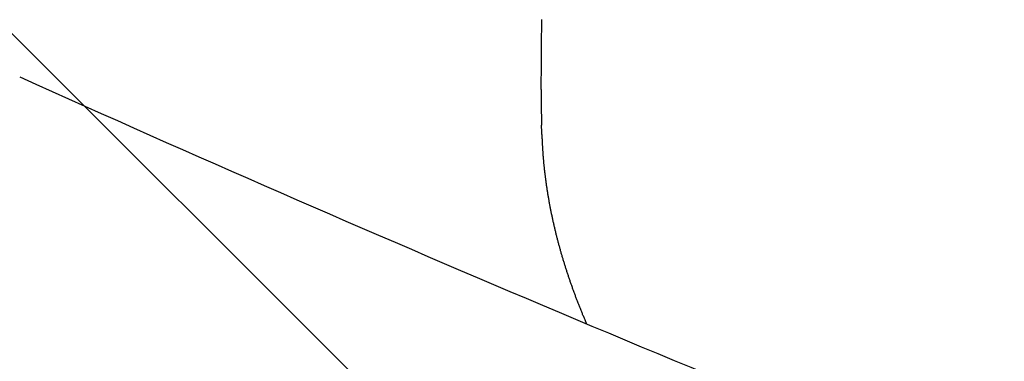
# Model space of a CAD drawing. Header units: millimetres. Extents: x -604189 to 881711, y -381903 to -7297.
# Tile 57 of 256: x -567473 to -567412, y -196104 to -196082. Entities that reach past the tile are written whole.
import ezdxf

# ---------------------------------------------------------------- set-up
doc = ezdxf.new("R2010")
doc.units = ezdxf.units.MM
doc.header["$LTSCALE"] = 100
doc.layers.add('OPIS', color=7, linetype='Continuous')
pattern_1 = [(45, (-296350.26, 111503), (-334.51454, 334.51454), []), (135, (-296350.26, 111503), (-334.51454, -334.51454), [])]

msp = doc.modelspace()

# ---------------------------------------------------------------- hatches: boundary and pattern name
at = {"layer": 'OPIS', "linetype": 'ByBlock', "lineweight": 13}
h = msp.add_hatch(dxfattribs=at)
h.set_pattern_fill('ANSI37', color=0, scale=149)
h.set_pattern_definition(pattern_1)
h.paths.add_polyline_path([(-565846.628, -200148.37), (-566196.825, -200149.347), (-566196.825, -200157.448), (-566296.825, -200157.448), (-566296.825, -200149.626), (-566746.825, -200150.882), (-566746.825, -201168.329, -0.414214), (-566403.888, -201511.266, -1), (-567089.762, -201511.266, -0.414214), (-566746.825, -201168.329), (-566746.825, -200936.871, -0.267949), (-567196.825, -200157.448), (-567296.825, -200157.448), (-567296.825, -200152.416), (-567606.815, -200153.281), (-567606.815, -201603.287), (-567556.815, -201603.147), (-567556.815, -205257.445), (-565846.45, -205257.445)])
h.paths.add_polyline_path([(-551636.825, -198396.286), (-576656.825, -198407.448), (-576656.825, -193157.448), (-579836.825, -193157.448), (-579836.825, -200437.448), (-570846.818, -200437.448), (-570846.818, -200053.169), (-551636.825, -200037.448)])
h.paths.add_polyline_path([(-566819.49, -205014.115), (-566583.775, -205014.115), (-566583.775, -204789.115), (-566819.49, -204789.115)], flags=24)
h.paths.add_polyline_path([(-566959.314, -200828.748), (-566427.171, -200828.748), (-566427.171, -200603.748), (-566959.314, -200603.748)], flags=24)
h.paths.add_polyline_path([(-566792.033, -202497.855), (-566276.912, -202497.855), (-566276.912, -202398.515), (-566792.033, -202398.515)], flags=24)
h.paths.add_polyline_path([(-566791.958, -202387.855), (-565854.55, -202387.855), (-565854.55, -202288.515), (-566791.958, -202288.515)], flags=24)
h.paths.add_polyline_path([(-567194.021, -202505.333), (-566857.345, -202505.333), (-566857.345, -202389.949), (-567194.021, -202389.949)], flags=24)
h.paths.add_polyline_path([(-567153.366, -202393.592), (-566996.4, -202393.592), (-566996.4, -202295.562), (-567153.366, -202295.562)], flags=24)
h.paths.add_polyline_path([(-566516.508, -200627.503), (-566516.508, -200287.803), (-566964.285, -200287.803), (-566964.285, -200627.503)], flags=24)
at = {"layer": 'OPIS', "linetype": 'ByBlock', "lineweight": 9}
h = msp.add_hatch(dxfattribs=at)
h.set_pattern_fill('ANSI37', color=0, scale=149)
h.set_pattern_definition(pattern_1)
edge = h.paths.add_edge_path()
edge.add_line((-551636.825, -193157.448), (-552906.825, -193157.448))
edge.add_line((-552906.825, -193157.448), (-552906.825, -193187.448))
edge.add_line((-552906.825, -193187.448), (-554281.473, -193187.448))
edge.add_line((-554281.473, -193187.448), (-554281.473, -193407.448))
edge.add_line((-554281.473, -193407.448), (-554641.473, -193407.448))
edge.add_line((-554641.473, -193407.448), (-554891.821, -193407.448))
edge.add_line((-554891.821, -193407.448), (-555251.821, -193407.448))
edge.add_line((-555251.821, -193407.448), (-555252.169, -193157.448))
edge.add_line((-555252.169, -193157.448), (-555156.825, -193407.448))
edge.add_line((-555156.825, -193407.448), (-555156.825, -196074.426))
edge.add_line((-555156.825, -196074.426), (-555036.825, -196074.426))
edge.add_line((-555036.825, -196074.426), (-555036.825, -196674.426))
edge.add_line((-555036.825, -196674.426), (-555036.825, -197274.426))
edge.add_line((-555036.825, -197274.426), (-555636.825, -197274.426))
edge.add_line((-555636.825, -197274.426), (-555636.825, -198296.526))
edge.add_line((-555636.825, -198296.526), (-555036.825, -198294.851))
edge.add_line((-555036.825, -198294.851), (-555036.825, -198287.448))
edge.add_line((-555036.825, -198287.448), (-554936.825, -198287.448))
edge.add_line((-554936.825, -198287.448), (-554936.825, -198294.572))
edge.add_line((-554936.825, -198294.572), (-554486.825, -198293.317))
edge.add_line((-554486.825, -198293.317), (-554486.825, -198292.448))
edge.add_line((-554486.825, -198292.448), (-554486.825, -197276.567))
edge.add_arc((-554486.825, -196933.63), 342.937, 180, 270, ccw=False)
edge.add_arc((-554486.825, -196933.63), 342.937, 0, 180, ccw=False)
edge.add_arc((-554486.825, -196933.63), 342.937, -90, 0, ccw=False)
edge.add_line((-554486.825, -197276.567), (-554486.825, -197508.025))
edge.add_arc((-554936.825, -198287.448), 900, 0, 60, ccw=False)
edge.add_line((-554036.825, -198287.448), (-553936.825, -198287.448))
edge.add_line((-553936.825, -198287.448), (-553936.825, -198291.782))
edge.add_line((-553936.825, -198291.782), (-551636.825, -198285.364))
edge.add_line((-551636.825, -198285.364), (-551636.825, -193157.448))
edge = h.paths.add_edge_path(flags=17)
edge.add_arc((-555292.825, -194555.644), 64, 0, 360)
edge = h.paths.add_edge_path(flags=17)
edge.add_arc((-555292.825, -194795.644), 64, 0, 360)
edge = h.paths.add_edge_path(flags=17)
edge.add_arc((-555532.825, -194555.644), 64, 0, 360)
edge = h.paths.add_edge_path(flags=17)
edge.add_arc((-555532.825, -194795.644), 64, 0, 360)
edge = h.paths.add_edge_path(flags=16)
edge.add_arc((-555445.578, -195632.918), 122.24, 0, 360)
edge = h.paths.add_edge_path(flags=17)
edge.add_arc((-555444.953, -195755.157), 131.84, -179.70702, 0.29298, ccw=False)
edge.add_line((-555576.791, -195755.831), (-555577.416, -195633.592))
edge.add_arc((-555445.578, -195632.918), 131.84, 0.29298, 180.29298, ccw=False)
edge.add_line((-555313.74, -195632.244), (-555313.115, -195754.483))
edge = h.paths.add_edge_path(flags=16)
edge.add_line((-555354.602, -195832.663), (-555410.524, -195781.149))
edge.add_arc((-555444.236, -195895.315), 119.04, 73.54834, 77.25266)
edge.add_line((-555417.97, -195779.209), (-555400.458, -195791.093))
edge.add_arc((-555397.928, -195789.134), 3.2, 66.43696, 217.76376, ccw=False)
edge.add_arc((-555444.236, -195895.315), 119.04, 62.83618, 66.43696, ccw=False)
edge.add_line((-555389.89, -195789.404), (-555332.197, -195793.322))
edge.add_arc((-555444.953, -195755.157), 119.04, 319.37612, 341.30015, ccw=False)
edge = h.paths.add_edge_path(flags=0)
edge.add_arc((-555445.157, -195715.335), 16, 0, 360)
edge = h.paths.add_edge_path(flags=16)
edge.add_line((-555494.828, -195789.588), (-555556.499, -195794.41))
edge.add_arc((-555553.516, -195795.567), 3.2, 158.78891, 200.41697)
edge.add_arc((-555444.953, -195755.157), 119.04, 200.41697, 219.83636)
edge.add_arc((-555533.904, -195829.364), 3.2, 219.83636, 346.99268)
edge.add_line((-555530.786, -195830.084), (-555488.51, -195790.333))
edge.add_arc((-555491.628, -195789.613), 3.2, 346.99268, 539.55295)
edge = h.paths.add_edge_path(flags=16)
edge.add_arc((-555444.953, -195755.157), 119.04, 258.76397, 281.82198, ccw=False)
edge.add_line((-555468.148, -195871.915), (-555480.159, -195865.083))
edge.add_arc((-555483.299, -195864.466), 3.2, 250.66903, 348.88144, ccw=False)
edge.add_arc((-555444.953, -195755.157), 119.04, 229.64312, 250.66903, ccw=False)
edge.add_line((-555522.037, -195845.868), (-555468.703, -195779.633))
edge.add_arc((-555459.182, -195767.571), 15.366, -52.98283, 231.71657, ccw=False)
edge.add_arc((-555446.749, -195779.502), 3.2, 91.24277, 186.07434, ccw=False)
edge.add_arc((-555444.236, -195895.315), 119.04, 88.11241, 91.24277, ccw=False)
edge.add_line((-555440.315, -195776.34), (-555420.565, -195871.672))
h.paths.add_polyline_path([(-554267.155, -198153.982), (-554267.155, -197814.282), (-554714.931, -197814.282), (-554714.931, -198153.982)], flags=17)
h.paths.add_polyline_path([(-553792.63, -195548.14), (-553277.509, -195548.14), (-553277.509, -195448.8), (-553792.63, -195448.8)], flags=16)
h.paths.add_polyline_path([(-553792.555, -195438.14), (-553058.934, -195438.14), (-553058.934, -195338.8), (-553792.555, -195338.8)], flags=16)
h.paths.add_polyline_path([(-554194.618, -195555.618), (-553808.217, -195555.618), (-553808.217, -195440.235), (-554194.618, -195440.235)], flags=16)
h.paths.add_polyline_path([(-554153.974, -195443.932), (-553947.262, -195443.932), (-553947.262, -195345.836), (-554153.974, -195345.836)], flags=16)
h.paths.add_polyline_path([(-554256.508, -198153.982), (-554256.508, -197814.282), (-554704.285, -197814.282), (-554704.285, -198153.982)], flags=17)
h.paths.add_polyline_path([(-569496.825, -196631.63), (-571696.825, -196631.63), (-571696.825, -198287.448), (-569496.825, -198287.448)])
h.paths.add_polyline_path([(-567176.825, -196631.63), (-569376.825, -196631.63), (-569376.825, -198287.448), (-567176.825, -198287.448)])
h.paths.add_polyline_path([(-569376.825, -196535.63), (-567176.825, -196535.63), (-567176.825, -193157.448), (-569376.825, -193157.448)])
edge = h.paths.add_edge_path()
edge.add_arc((-571534.473, -195440.24), 50, 180, 270.00224)
edge.add_line((-571534.471, -195490.24), (-571329.472, -195490.239))
edge.add_arc((-571329.473, -195440.239), 50, 270.00087, 360)
edge.add_line((-571279.473, -195440.239), (-571279.473, -194996.239))
edge.add_arc((-571329.473, -194996.239), 50, 0, 90.00043)
edge.add_line((-571329.474, -194946.239), (-571534.474, -194946.24))
edge.add_arc((-571534.473, -194996.24), 50, 90.00087, 180)
edge.add_line((-571584.473, -194996.24), (-571584.473, -195440.24))
h.paths.add_polyline_path([(-571696.825, -196535.63), (-569496.825, -196535.63), (-569496.825, -193157.448), (-571696.825, -193157.448)])
edge = h.paths.add_edge_path()
edge.add_arc((-571945.684, -193388.705), 50, 0, 90.00043)
edge.add_line((-571945.684, -193338.705), (-572150.684, -193338.707))
edge.add_arc((-572150.684, -193388.707), 50, 90.00087, 180)
edge.add_line((-572200.684, -193388.707), (-572200.684, -193832.707))
edge.add_arc((-572150.684, -193832.707), 50, 180, 270.00224)
edge.add_line((-572150.682, -193882.707), (-571945.683, -193882.705))
edge.add_arc((-571945.684, -193832.705), 50, 270.00087, 360)
edge.add_line((-571895.684, -193832.705), (-571895.684, -193388.705))
h.paths.add_polyline_path([(-571816.825, -198287.448), (-571816.825, -193157.448), (-573216.825, -193157.448), (-573216.825, -198287.448)])

# ---------------------------------------------------------------- linework, layer by layer
at = {"color": 0, "linetype": 'ByBlock'}
for points in [[(-567473.253, -196085.766, 0.01172), (-567407.516, -196113.6)], [(-567440.64, -196086.547, 0.011169), (-567440.615, -196088.798)], [(-567440.597, -196089.379, 0.001714), (-567440.615, -196088.798)]]:
    msp.add_lwpolyline(points, format="xyb", dxfattribs=at)
at = {"color": 0}
for points in [[(-567440.64, -196086.548, 0), (-567440.639, -196086.418, 0), (-567440.637, -196086.288, 0), (-567440.636, -196086.158, 0), (-567440.634, -196086.028, 0), (-567440.633, -196085.908, 0), (-567440.631, -196085.778, 0), (-567440.63, -196085.648, 0), (-567440.629, -196085.518, 0), (-567440.627, -196085.388, 0), (-567440.626, -196085.258, 0), (-567440.625, -196085.128, 0), (-567440.624, -196084.998, 0), (-567440.623, -196084.878, 0), (-567440.622, -196084.748, 0), (-567440.62, -196084.618, 0), (-567440.619, -196084.488, 0), (-567440.618, -196084.358, 0), (-567440.618, -196084.228, 0), (-567440.617, -196084.098, 0), (-567440.616, -196083.968, 0), (-567440.615, -196083.848, 0), (-567440.614, -196083.718, 0), (-567440.614, -196083.588, 0), (-567440.613, -196083.458, 0), (-567440.612, -196083.328, 0), (-567440.612, -196083.198, 0), (-567440.611, -196083.068, 0), (-567440.61, -196082.938, 0), (-567440.61, -196082.818, 0), (-567440.609, -196082.688, 0), (-567440.609, -196082.558, 0), (-567440.608, -196082.428, 0), (-567440.608, -196082.298, 0), (-567440.608, -196082.168, 0)], [(-567440.597, -196089.378, 0), (-567440.595, -196089.438, 0), (-567440.593, -196089.488, 0), (-567440.592, -196089.548, 0), (-567440.59, -196089.598, 0), (-567440.588, -196089.658, 0), (-567440.585, -196089.708, 0), (-567440.583, -196089.758, 0), (-567440.581, -196089.818, 0), (-567440.578, -196089.868, 0), (-567440.576, -196089.928, 0), (-567440.573, -196089.978, 0), (-567440.57, -196090.038, 0), (-567440.567, -196090.088, 0), (-567440.564, -196090.148, 0), (-567440.561, -196090.198, 0), (-567440.558, -196090.258, 0), (-567440.554, -196090.308, 0), (-567440.551, -196090.368, 0), (-567440.547, -196090.418, 0), (-567440.543, -196090.478, 0), (-567440.539, -196090.528, 0), (-567440.535, -196090.588, 0), (-567440.531, -196090.638, 0), (-567440.527, -196090.698, 0), (-567440.523, -196090.748, 0), (-567440.518, -196090.808, 0), (-567440.514, -196090.858, 0), (-567440.509, -196090.918, 0), (-567440.505, -196090.968, 0), (-567440.5, -196091.018, 0), (-567440.495, -196091.078, 0), (-567440.49, -196091.128, 0), (-567440.485, -196091.188, 0), (-567440.479, -196091.238, 0), (-567440.474, -196091.298, 0), (-567440.468, -196091.348, 0), (-567440.463, -196091.408, 0), (-567440.457, -196091.458, 0), (-567440.451, -196091.518, 0), (-567440.445, -196091.568, 0), (-567440.439, -196091.628, 0), (-567440.433, -196091.678, 0), (-567440.427, -196091.728, 0), (-567440.421, -196091.788, 0), (-567440.414, -196091.838, 0), (-567440.408, -196091.898, 0), (-567440.401, -196091.948, 0), (-567440.394, -196092.008, 0), (-567440.387, -196092.058, 0), (-567440.38, -196092.118, 0), (-567440.373, -196092.168, 0), (-567440.366, -196092.218, 0), (-567440.359, -196092.278, 0), (-567440.351, -196092.328, 0), (-567440.344, -196092.388, 0), (-567440.336, -196092.438, 0), (-567440.329, -196092.498, 0), (-567440.321, -196092.548, 0), (-567440.313, -196092.608, 0), (-567440.305, -196092.658, 0), (-567440.297, -196092.708, 0), (-567440.289, -196092.768, 0), (-567440.28, -196092.818, 0), (-567440.272, -196092.878, 0), (-567440.263, -196092.928, 0), (-567440.255, -196092.988, 0), (-567440.246, -196093.038, 0), (-567440.237, -196093.088, 0), (-567440.228, -196093.148, 0), (-567440.219, -196093.198, 0), (-567440.21, -196093.258, 0), (-567440.201, -196093.308, 0), (-567440.191, -196093.358, 0), (-567440.182, -196093.418, 0), (-567440.172, -196093.468, 0), (-567440.163, -196093.528, 0), (-567440.153, -196093.578, 0), (-567440.143, -196093.628, 0), (-567440.133, -196093.688, 0), (-567440.123, -196093.738, 0), (-567440.113, -196093.798, 0), (-567440.103, -196093.848, 0), (-567440.093, -196093.898, 0), (-567440.082, -196093.958, 0), (-567440.072, -196094.008, 0), (-567440.061, -196094.068, 0), (-567440.05, -196094.118, 0), (-567440.04, -196094.168, 0), (-567440.029, -196094.228, 0), (-567440.018, -196094.278, 0), (-567440.007, -196094.328, 0), (-567439.996, -196094.388, 0), (-567439.984, -196094.438, 0), (-567439.973, -196094.498, 0), (-567439.961, -196094.548, 0), (-567439.95, -196094.598, 0), (-567439.938, -196094.658, 0), (-567439.927, -196094.708, 0), (-567439.915, -196094.758, 0), (-567439.903, -196094.818, 0), (-567439.891, -196094.868, 0), (-567439.879, -196094.918, 0), (-567439.867, -196094.978, 0), (-567439.854, -196095.028, 0), (-567439.842, -196095.088, 0), (-567439.83, -196095.138, 0), (-567439.817, -196095.188, 0), (-567439.804, -196095.248, 0), (-567439.792, -196095.298, 0), (-567439.779, -196095.348, 0), (-567439.766, -196095.408, 0), (-567439.753, -196095.458, 0), (-567439.74, -196095.508, 0), (-567439.727, -196095.568, 0), (-567439.714, -196095.618, 0), (-567439.7, -196095.668, 0), (-567439.687, -196095.728, 0), (-567439.673, -196095.778, 0), (-567439.66, -196095.828, 0), (-567439.646, -196095.878, 0), (-567439.632, -196095.938, 0), (-567439.618, -196095.988, 0), (-567439.605, -196096.038, 0), (-567439.591, -196096.098, 0), (-567439.576, -196096.148, 0), (-567439.562, -196096.198, 0), (-567439.548, -196096.258, 0), (-567439.534, -196096.308, 0), (-567439.519, -196096.358, 0), (-567439.505, -196096.418, 0), (-567439.49, -196096.468, 0), (-567439.475, -196096.518, 0), (-567439.461, -196096.568, 0), (-567439.446, -196096.628, 0), (-567439.431, -196096.678, 0), (-567439.416, -196096.728, 0), (-567439.401, -196096.788, 0), (-567439.385, -196096.838, 0), (-567439.37, -196096.888, 0), (-567439.355, -196096.938, 0), (-567439.339, -196096.998, 0), (-567439.324, -196097.048, 0), (-567439.308, -196097.098, 0), (-567439.293, -196097.148, 0), (-567439.277, -196097.208, 0), (-567439.261, -196097.258, 0), (-567439.245, -196097.308, 0), (-567439.229, -196097.358, 0), (-567439.213, -196097.418, 0), (-567439.197, -196097.468, 0), (-567439.181, -196097.518, 0), (-567439.164, -196097.568, 0), (-567439.148, -196097.628, 0), (-567439.131, -196097.678, 0), (-567439.115, -196097.728, 0), (-567439.098, -196097.778, 0), (-567439.081, -196097.838, 0), (-567439.065, -196097.888, 0), (-567439.048, -196097.938, 0), (-567439.031, -196097.988, 0), (-567439.014, -196098.038, 0), (-567438.997, -196098.098, 0), (-567438.979, -196098.148, 0), (-567438.962, -196098.198, 0), (-567438.945, -196098.248, 0), (-567438.927, -196098.308, 0), (-567438.91, -196098.358, 0), (-567438.892, -196098.408, 0), (-567438.875, -196098.458, 0), (-567438.857, -196098.508, 0), (-567438.839, -196098.568, 0), (-567438.821, -196098.618, 0), (-567438.803, -196098.668, 0), (-567438.785, -196098.718, 0), (-567438.767, -196098.768, 0), (-567438.749, -196098.818, 0), (-567438.731, -196098.878, 0), (-567438.712, -196098.928, 0), (-567438.694, -196098.978, 0), (-567438.676, -196099.028, 0), (-567438.657, -196099.078, 0), (-567438.638, -196099.128, 0), (-567438.62, -196099.188, 0), (-567438.601, -196099.238, 0), (-567438.582, -196099.288, 0), (-567438.563, -196099.338, 0), (-567438.544, -196099.388, 0), (-567438.525, -196099.438, 0), (-567438.506, -196099.498, 0), (-567438.487, -196099.548, 0), (-567438.467, -196099.598, 0), (-567438.448, -196099.648, 0), (-567438.429, -196099.698, 0), (-567438.409, -196099.748, 0), (-567438.39, -196099.798, 0), (-567438.37, -196099.848, 0), (-567438.35, -196099.908, 0), (-567438.33, -196099.958, 0), (-567438.311, -196100.008, 0), (-567438.291, -196100.058, 0), (-567438.271, -196100.108, 0), (-567438.251, -196100.158, 0), (-567438.23, -196100.208, 0), (-567438.21, -196100.258, 0), (-567438.19, -196100.308, 0), (-567438.17, -196100.368, 0), (-567438.149, -196100.418, 0), (-567438.129, -196100.468, 0), (-567438.108, -196100.518, 0), (-567438.087, -196100.568, 0), (-567438.067, -196100.618, 0), (-567438.046, -196100.668, 0), (-567438.025, -196100.718, 0), (-567438.004, -196100.768, 0), (-567437.983, -196100.818, 0), (-567437.962, -196100.868, 0), (-567437.941, -196100.918, 0), (-567437.92, -196100.968, 0), (-567437.899, -196101.028, 0), (-567437.877, -196101.078, 0), (-567437.856, -196101.128, 0), (-567437.835, -196101.178, 0), (-567437.813, -196101.228, 0)]]:
    msp.add_polyline3d(points, dxfattribs=at)

doc.saveas('drawing.dxf')
